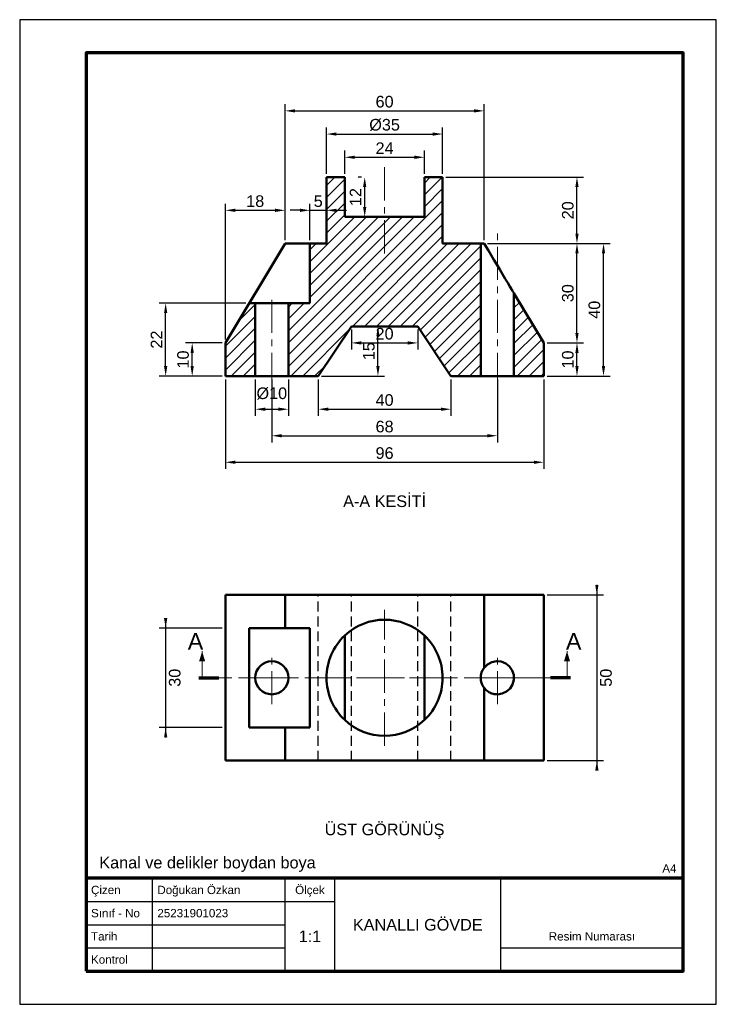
# Model space of a CAD drawing. Header units: millimetres. Extents: x 0 to 210, y 0 to 297.
import ezdxf
from ezdxf.enums import TextEntityAlignment as Align

# ---------------------------------------------------------------- set-up
doc = ezdxf.new("R2010")
doc.units = ezdxf.units.MM
doc.linetypes.add('EKSEN_ISO', pattern=[16, 10, -2, 2, -2])
doc.linetypes.add('GIZLI_ISO', pattern=[4.5, 3, -1.5])
for name, color, linetype, lineweight in [('CERCEVE', 7, 'Continuous', 70), ('CERCEVE_INCE', 7, 'Continuous', 25), ('EKSEN', 1, 'EKSEN_ISO', 18), ('GIZLI', 2, 'GIZLI_ISO', 25), ('GORUNEN', 7, 'Continuous', 50), ('KESIT', 7, 'Continuous', 70), ('OLCU', 4, 'Continuous', 18), ('TARAMA', 8, 'Continuous', 18), ('YAZI', 3, 'Continuous', 25)]:
    doc.layers.add(name, color=color, linetype=linetype, lineweight=lineweight)
doc.styles.add('TR', font='arial.ttf')
doc.dimstyles.new('OLCU', dxfattribs={"dimtxt": 3.5, "dimasz": 3, "dimexe": 2, "dimexo": 1, "dimgap": 1, "dimtad": 1, "dimdec": 0, "dimtxsty": 'TR', "dimcen": 2.5, "dimclrd": 256, "dimclre": 256, "dimclrt": 256, "dimadec": 0, "dimazin": 3, "dimtfac": 1, "dimtmove": 0, "dimatfit": 3})

msp = doc.modelspace()

# ---------------------------------------------------------------- hatches: boundary and pattern name
at = {"layer": 'TARAMA'}
h = msp.add_hatch(dxfattribs=at)
h.set_pattern_fill('ANSI31', scale=0.8)
h.paths.add_polyline_path([(81, 189.5), (81, 211.5), (87.5, 211.5), (87.5, 229.5), (92.5, 229.5), (92.5, 249.5), (98, 249.5), (98, 237.5), (122, 237.5), (122, 249.5), (127.5, 249.5), (127.5, 229.5), (139, 229.5), (139, 189.5), (130, 189.5), (120, 204.5), (100, 204.5), (90, 189.5), (81, 189.5)])
h.paths.add_polyline_path([(62, 199.5), (62, 189.5), (71, 189.5), (71, 211.5), (69.2, 211.5), (62, 199.5)])
h.paths.add_polyline_path([(149, 189.5), (149, 214.5), (158, 199.5), (158, 189.5), (149, 189.5)])

# ---------------------------------------------------------------- linework, layer by layer
at = {"layer": 'CERCEVE'}
for points in [[(20, 10), (200, 10), (200, 287), (20, 287)], [(20, 10), (200, 10), (200, 38), (20, 38)]]:
    msp.add_lwpolyline(points, close=True, dxfattribs=at)
at = {"layer": 'CERCEVE_INCE'}
for p, q in [((40, 10), (40, 38)), ((80, 10), (80, 38)), ((95, 10), (95, 38)), ((145, 10), (145, 38)), ((20, 31), (80, 31)), ((80, 31), (95, 31)), ((20, 24), (80, 24)), ((20, 17), (80, 17)), ((145, 17), (200, 17))]:
    msp.add_line(p, q, dxfattribs=at)
msp.add_lwpolyline([(0, 0), (210, 0), (210, 297), (0, 297)], close=True, dxfattribs=at)
at = {"layer": 'EKSEN'}
for p, q in [((110, 226.5), (110, 252.5)), ((144, 186.5), (144, 232.5)), ((76, 186.5), (76, 214.5)), ((110, 78), (110, 119)), ((76, 90.5), (76, 106.5)), ((144, 90.5), (144, 106.5)), ((54, 98.5), (166, 98.5)), ((68, 98.5), (84, 98.5)), ((89.5, 98.5), (130.5, 98.5)), ((136, 98.5), (152, 98.5))]:
    msp.add_line(p, q, dxfattribs=at)
at = {"layer": 'GIZLI'}
for p, q in [((90, 73.5), (90, 123.5)), ((100, 73.5), (100, 123.5)), ((120, 73.5), (120, 123.5)), ((130, 73.5), (130, 123.5))]:
    msp.add_line(p, q, dxfattribs=at)
for centre, radius in [((110, 98.5), 17.5), ((76, 98.5), 5), ((144, 98.5), 5)]:
    msp.add_circle(centre, radius, dxfattribs=at)
at = {"layer": 'GORUNEN'}
for p, q in [((92.5, 229.5), (92.5, 249.5)), ((92.5, 249.5), (98, 249.5)), ((98, 237.5), (98, 249.5)), ((122, 249.5), (127.5, 249.5)), ((122, 237.5), (122, 249.5)), ((127.5, 229.5), (127.5, 249.5)), ((98, 237.5), (122, 237.5)), ((62, 199.5), (80, 229.5)), ((80, 229.5), (92.5, 229.5)), ((87.5, 211.5), (87.5, 229.5)), ((127.5, 229.5), (139, 229.5)), ((139, 189.5), (139, 229.5)), ((149, 214.5), (158, 199.5)), ((149, 189.5), (149, 214.5)), ((69.2, 211.5), (71, 211.5)), ((71, 189.5), (71, 211.5)), ((81, 189.5), (81, 211.5)), ((81, 211.5), (87.5, 211.5)), ((90, 189.5), (100, 204.5)), ((100, 204.5), (120, 204.5)), ((120, 204.5), (130, 189.5)), ((62, 189.5), (62, 199.5)), ((158, 189.5), (158, 199.5)), ((62, 189.5), (71, 189.5)), ((81, 189.5), (90, 189.5)), ((130, 189.5), (139, 189.5)), ((149, 189.5), (158, 189.5)), ((62, 73.5), (62, 123.5)), ((62, 123.5), (158, 123.5)), ((80, 113.5), (80, 123.5)), ((140, 101.5), (140, 123.5)), ((158, 73.5), (158, 123.5)), ((69.2, 83.5), (69.2, 113.5)), ((69.2, 113.5), (87.5, 113.5)), ((87.5, 83.5), (87.5, 113.5)), ((98, 85.76), (98, 111.24)), ((122, 85.76), (122, 111.24)), ((140, 73.5), (140, 95.5)), ((69.2, 83.5), (87.5, 83.5)), ((80, 73.5), (80, 83.5)), ((62, 73.5), (158, 73.5))]:
    msp.add_line(p, q, dxfattribs=at)
for points in [[(140, 229.5), (139.87, 229.5), (139.74, 229.5), (139.63, 229.5), (139.52, 229.5), (139.42, 229.5), (139.33, 229.5), (139.26, 229.5), (139.19, 229.5), (139.13, 229.5), (139.08, 229.5), (139.05, 229.5), (139.02, 229.5), (139.01, 229.5), (139, 229.5)], [(140, 229.5), (140.6, 228.51), (141.3, 227.33), (142.09, 226.02), (142.94, 224.6), (143.82, 223.13), (144.71, 221.64), (145.58, 220.2), (146.4, 218.84), (147.14, 217.6), (147.78, 216.53), (148.3, 215.67), (148.68, 215.03), (148.92, 214.63), (149, 214.5)], [(81, 211.5), (80.87, 211.5), (80.5, 211.5), (79.91, 211.5), (79.12, 211.5), (78.17, 211.5), (77.11, 211.5), (76, 211.5), (74.89, 211.5), (73.83, 211.5), (72.88, 211.5), (72.09, 211.5), (71.5, 211.5), (71.13, 211.5), (71, 211.5)], [(81, 189.5), (80.87, 189.5), (80.5, 189.5), (79.91, 189.5), (79.12, 189.5), (78.17, 189.5), (77.11, 189.5), (76, 189.5), (74.89, 189.5), (73.83, 189.5), (72.88, 189.5), (72.09, 189.5), (71.5, 189.5), (71.13, 189.5), (71, 189.5)], [(149, 189.5), (148.87, 189.5), (148.5, 189.5), (147.91, 189.5), (147.12, 189.5), (146.17, 189.5), (145.11, 189.5), (144, 189.5), (142.89, 189.5), (141.83, 189.5), (140.88, 189.5), (140.09, 189.5), (139.5, 189.5), (139.13, 189.5), (139, 189.5)], [(140, 101.5), (141.03, 102.52), (142.3, 103.2), (143.72, 103.49), (145.17, 103.36), (146.51, 102.82), (147.64, 101.92), (148.47, 100.74), (148.93, 99.36), (148.97, 97.91), (148.59, 96.51), (147.83, 95.28), (146.75, 94.32), (145.43, 93.71), (144, 93.5)], [(144, 93.5), (143.67, 93.51), (143.34, 93.54), (143.01, 93.6), (142.69, 93.67), (142.37, 93.77), (142.06, 93.89), (141.76, 94.03), (141.47, 94.19), (141.19, 94.36), (140.93, 94.56), (140.67, 94.77), (140.43, 95), (140.21, 95.24), (140, 95.5)]]:
    msp.add_lwpolyline(points, dxfattribs=at)
msp.add_circle((76, 98.5), 5, dxfattribs=at)
for centre, radius, start, end in [((110, 98.5), 17.5, 46.7082, 133.2918), ((110, 98.5), 17.5, 133.2918, 226.7082), ((110, 98.5), 17.5, 313.2918, 46.7082), ((144, 98.5), 5, 143.1301, 216.8699), ((110, 98.5), 17.5, 226.7082, 270), ((110, 98.5), 17.5, 270, 313.2918)]:
    msp.add_arc(centre, radius, start, end, dxfattribs=at)
at = {"layer": 'KESIT'}
for p, q in [((54, 98.5), (60, 98.5)), ((166, 98.5), (160, 98.5))]:
    msp.add_line(p, q, dxfattribs=at)
at = {"layer": 'OLCU'}
for p, q in [((55, 98.5), (55, 106.5)), ((165, 98.5), (165, 106.5))]:
    msp.add_line(p, q, dxfattribs=at)
for points in [[(55, 106.5), (54.1, 103.5), (55.9, 103.5)], [(165, 106.5), (164.1, 103.5), (165.9, 103.5)]]:
    msp.add_solid(points, dxfattribs=at)

# ---------------------------------------------------------------- texts
at = {"layer": 'YAZI', "style": 'TR'}
for s, p in [('A-A KESİTİ', (110, 153.5)), ('ÜST GÖRÜNÜŞ', (110, 54.5))]:
    msp.add_text(s, height=3.5, dxfattribs=at).set_placement(p, align=Align.TOP_CENTER)
for s, height, p in [('A', 5, (53, 109.5)), ('A', 5, (167, 109.5)), ('Ölçek', 2.5, (87.5, 34.5)), ('KANALLI GÖVDE', 3.5, (120, 24)), ('1:1', 3.5, (87.5, 20.5)), ('Resim Numarası', 2.5, (172.5, 20.5))]:
    msp.add_text(s, height=height, dxfattribs=at).set_placement(p, align=Align.MIDDLE_CENTER)
msp.add_text('Kanal ve delikler boydan boya', height=3.5, dxfattribs=at).set_placement((24, 41))
msp.add_text('A4', height=2.5, dxfattribs=at).set_placement((198, 41), align=Align.MIDDLE_RIGHT)
for s, p in [('Çizen', (21.5, 34.5)), ('Doğukan Özkan', (41.5, 34.5)), ('Sınıf - No', (21.5, 27.5)), ('25231901023', (41.5, 27.5)), ('Tarih', (21.5, 20.5)), ('Kontrol', (21.5, 13.5))]:
    msp.add_text(s, height=2.5, dxfattribs=at).set_placement(p, align=Align.MIDDLE_LEFT)

# ---------------------------------------------------------------- dimensions: what is measured, and where the dimension line sits
at = {"layer": 'OLCU'}
for base, p1, p2 in [((80, 269.5), (80, 229.5), (140, 229.5)), ((98, 255.5), (98, 249.5), (122, 249.5)), ((87.5, 239.5), (87.5, 229.5), (92.5, 249.5)), ((62, 239.5), (62, 199.5), (80, 229.5)), ((100, 199.5), (100, 204.5), (120, 204.5)), ((62, 163.5), (62, 189.5), (158, 189.5)), ((76, 171.5), (76, 189.5), (144, 189.5)), ((90, 179.5), (90, 189.5), (130, 189.5))]:
    msp.add_linear_dim(base=base, p1=p1, p2=p2, dimstyle='OLCU', dxfattribs=at).render()
for base, p1, p2, text in [((92.5, 262.5), (92.5, 249.5), (127.5, 249.5), '%%c35'), ((71, 179.5), (71, 189.5), (81, 189.5), '%%c10')]:
    msp.add_linear_dim(base=base, p1=p1, p2=p2, text=text, dimstyle='OLCU', dxfattribs=at).render()
for base, p1, p2 in [((104, 237.5), (104, 237.5), (104, 249.5)), ((168, 229.5), (140, 229.5), (127.5, 249.5)), ((168, 199.5), (158, 199.5), (140, 229.5)), ((176, 189.5), (158, 189.5), (140, 229.5)), ((44, 189.5), (62, 189.5), (69.2, 211.5)), ((108, 189.5), (90, 189.5), (100, 204.5)), ((52, 189.5), (62, 189.5), (62, 199.5)), ((168, 189.5), (158, 189.5), (158, 199.5)), ((174, 123.5), (158, 123.5), (158, 73.5)), ((44, 113.5), (62, 113.5), (62, 83.5))]:
    msp.add_linear_dim(base=base, p1=p1, p2=p2, angle=90, dimstyle='OLCU', dxfattribs=at).render()

doc.saveas('drawing.dxf')
